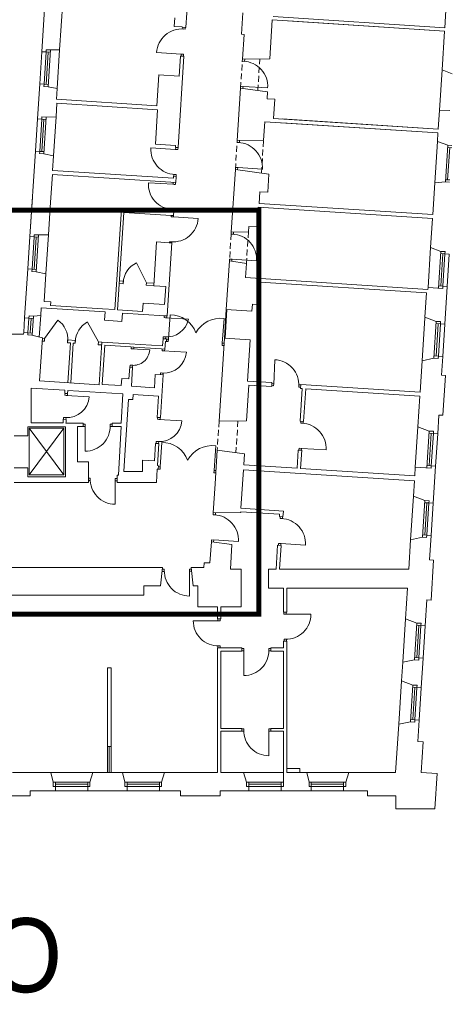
# Model space of a CAD drawing. Header units: centimetres. Extents: x 695802 to 711011, y 25963 to 44188.
# Tile 56 of 157: x 705967 to 706041, y 34431 to 34601. Entities that reach past the tile are written whole.
import ezdxf

# ---------------------------------------------------------------- set-up
doc = ezdxf.new("R2010")
doc.units = ezdxf.units.CM
doc.linetypes.add('DASHED', pattern=[19.05, 12.7, -6.35])
for name, color, linetype, lineweight in [('Drzwi i okna', 51, 'Continuous', 9), ('Opis', 102, 'Continuous', 9), ('Przekrojowa', 253, 'Continuous', 25), ('Ramka', 255, 'Continuous', 9), ('S3_obrys zakresu', 1, 'Continuous', 5), ('Widokowa', 140, 'Continuous', 9)]:
    doc.layers.add(name, color=color, linetype=linetype, lineweight=lineweight)
doc.styles.add('ARIELCE', font='arial.ttf', dxfattribs={"width": 0.9})

# ---------------------------------------------------------------- blocks, each defined once
blk = doc.blocks.new('zw$2918')
at = {"layer": 'Drzwi i okna', "color": 0, "lineweight": 0}
for p, q in [((3455.2, -1398.8), (3455.6, -1392.8)), ((3463.2, -1399.3), (3463.6, -1393.3)), ((3454.2, -1398.8), (3463.2, -1399.3)), ((3449.9, -1485.6), (3364.5, -1480.3)), ((3448.9, -1485.5), (3457.8, -1486.1)), ((3449.4, -1492.6), (3449.9, -1485.6)), ((3457.8, -1486.1), (3457.4, -1493.1)), ((3661.2, -1510.3), (3661.7, -1503.7)), ((3670.2, -1510.9), (3661.2, -1510.3)), ((3669.2, -1510.8), (3669.6, -1504.2)), ((3669.2, -1510.8), (3669.2, -1510.8)), ((3669.6, -1504.2), (3669.6, -1504.2)), ((3655.6, -1597), (3655.2, -1603.5)), ((3664.6, -1597.6), (3655.6, -1597)), ((3663.2, -1604), (3663.6, -1597.5)), ((3663.6, -1597.5), (3748.9, -1603)), ((3642.9, -1791.7), (3643.5, -1785.1)), ((3651.9, -1792.3), (3642.9, -1791.7)), ((3650.9, -1792.2), (3651.4, -1785)), ((3650.9, -1792.2), (3650.9, -1792.2)), ((3651.3, -1785.6), (3651.3, -1785.6)), ((3430.1, -1816), (3344.8, -1810.6)), ((3429.1, -1816), (3438.1, -1816.6)), ((3430.5, -1809), (3430.1, -1816)), ((3438.1, -1816.6), (3438.5, -1809.5)), ((3423.5, -1902.7), (3432.5, -1903.3)), ((3424.5, -1902.8), (3424.1, -1908.8)), ((3432.5, -1903.3), (3432.1, -1909.3)), ((3637.4, -1878.4), (3637, -1884.9)), ((3646.4, -1879), (3637.4, -1878.4)), ((3644.9, -1886), (3645.4, -1879)), ((3645.4, -1879), (3730.7, -1884.4)), ((3421.3, -1936.7), (3336, -1931.2)), ((3420.3, -1936.7), (3429.3, -1937.3)), ((3421.8, -1929.7), (3421.3, -1936.7)), ((3429.3, -1937.3), (3429.7, -1930.2)), ((3414.7, -2023.4), (3423.7, -2024)), ((3415.1, -2048.8), (3415.3, -2044.5)), ((3415.7, -2023.5), (3415.3, -2029.5)), ((3423.3, -2045.1), (3423, -2049.3)), ((3423.7, -2024), (3423.3, -2030)), ((3424, -2049.4), (3415.1, -2048.8)), ((3423, -2049.3), (3508.4, -2054.9)), ((3622.6, -2109.1), (3623, -2102.5)), ((3631.6, -2109.6), (3622.6, -2109.1)), ((3630.6, -2109.6), (3631, -2103)), ((3630.6, -2109.6), (3630.6, -2109.5)), ((3631, -2103), (3631, -2103)), ((3409.4, -2135.5), (3409.1, -2139.3)), ((3418.4, -2136.1), (3409.4, -2135.5)), ((3417.4, -2136), (3417.1, -2139.9)), ((3617, -2195.8), (3616.6, -2202.3)), ((3626, -2196.4), (3617, -2195.8)), ((3624.6, -2202.8), (3625, -2196.3)), ((3625, -2196.3), (3710.3, -2201.8)), ((3390.5, -2398.4), (3390.9, -2391.8)), ((3399.6, -2399), (3390.6, -2398.4)), ((3395, -2398.7), (3474.8, -2403.8)), ((3399.5, -2399), (3399.9, -2392.4)), ((3405.2, -2473.6), (3411.2, -2388.3)), ((3591.8, -2486.9), (3598, -2401.6)), ((3387.1, -2464.9), (3386.7, -2471.4)), ((3396.1, -2465.5), (3387.1, -2464.9)), ((3395.7, -2472), (3396.1, -2465.5)), ((3404.7, -2481.6), (3398.2, -2481.2)), ((3398.7, -2473.2), (3405.2, -2473.6)), ((3405.3, -2472.6), (3404.7, -2481.6)), ((3591.8, -2485.9), (3591.2, -2494.9)), ((3598.2, -2487.4), (3591.8, -2486.9)), ((3276.3, -2506.3), (3276.7, -2499.7)), ((3285.3, -2506.8), (3276.3, -2506.3)), ((3276.3, -2506.3), (3340.7, -2510.4)), ((3285.3, -2506.8), (3285.7, -2500.3)), ((3383.1, -2513.1), (3383.5, -2506.6)), ((3392.1, -2513.7), (3383.2, -2513.2)), ((3387.6, -2513.4), (3467.4, -2518.6)), ((3392.1, -2513.7), (3392.5, -2507.1)), ((3591.2, -2494.9), (3597.7, -2495.4)), ((3769.9, -2629.7), (3773.5, -2544.3)), ((3272.7, -2563.1), (3272.2, -2569.5)), ((3281.6, -2563.6), (3272.7, -2563.1)), ((3281.2, -2570.1), (3281.6, -2563.6)), ((3378.2, -2589.9), (3377.7, -2596.4)), ((3387.1, -2590.5), (3378.2, -2589.9)), ((3386.7, -2597), (3387.1, -2590.5)), ((3770.2, -2625.3), (3769.7, -2634.2)), ((3769.7, -2634.2), (3763.1, -2633.9)), ((3770.1, -2626.3), (3763.5, -2625.9)), ((3857, -2629.9), (3856.5, -2638.9)), ((3856.5, -2638.9), (3863, -2639.3)), ((3863.4, -2631.3), (3856.9, -2630.9)), ((3046.8, -2667.4), (3047.3, -2660.8)), ((3055.9, -2667.9), (3046.9, -2667.4)), ((3051.3, -2667.7), (3131.2, -2672.8)), ((3055.8, -2667.9), (3056.2, -2661.4)), ((3041.9, -2744.1), (3041.5, -2750.6)), ((3050.9, -2744.7), (3041.9, -2744.1)), ((3050.5, -2751.2), (3050.9, -2744.7)), ((3367.7, -2750.6), (3368.1, -2744.1)), ((3376.7, -2751.2), (3367.7, -2750.6)), ((3372.2, -2750.9), (3452, -2756.1)), ((3376.7, -2751.2), (3377.1, -2744.6)), ((3863.3, -2763.9), (3863.8, -2757.2)), ((3871.3, -2764.4), (3871.7, -2757.7)), ((3116.9, -2767.6), (3110.4, -2767.5)), ((3110.4, -2775.5), (3116.9, -2775.6)), ((3116.9, -2775.6), (3116.7, -2861.1)), ((3116.9, -2776.6), (3116.9, -2767.6)), ((3203.8, -2776.7), (3203.8, -2767.7)), ((3203.8, -2767.7), (3210.4, -2767.7)), ((3203.8, -2775.7), (3210.4, -2775.7)), ((3872.3, -2764.5), (3863.3, -2763.9)), ((3362.7, -2827.4), (3362.3, -2833.9)), ((3371.7, -2828), (3362.7, -2827.4)), ((3371.3, -2834.5), (3371.7, -2828)), ((3376.8, -2915.7), (3382.7, -2830.4)), ((3563.4, -2927.7), (3569, -2842.4)), ((3857.8, -2850.7), (3857.4, -2857.1)), ((3866.8, -2851.2), (3857.8, -2850.7)), ((3865.3, -2857.6), (3865.7, -2851.2)), ((3865.7, -2851.2), (3951.1, -2856.6)), ((3376.2, -2923.6), (3369.7, -2923.2)), ((3370.2, -2915.3), (3376.7, -2915.7)), ((3376.8, -2914.7), (3376.2, -2923.6)), ((3563.4, -2926.7), (3562.8, -2935.7)), ((3569.9, -2928.2), (3563.4, -2927.7)), ((3134.3, -2954.4), (3128.8, -2954.3)), ((3134.2, -2962.4), (3128.8, -2962.3)), ((3134.2, -2963.4), (3134.3, -2954.4)), ((3221.2, -2959.2), (3220.4, -3044.7)), ((3221.1, -2964.2), (3221.2, -2955.2)), ((3221.2, -2955.2), (3227.9, -2955.2)), ((3227.4, -2963.2), (3221.2, -2963.2)), ((3562.8, -2935.7), (3569.3, -2936.1)), ((3559.9, -3081.2), (3560.3, -3074.6)), ((3568.8, -3081.8), (3559.9, -3081.2)), ((3567.8, -3081.8), (3568.3, -3075.1)), ((3792, -3093.7), (3792.4, -3087)), ((3800.9, -3094.3), (3792, -3093.7)), ((3800, -3094.2), (3800.4, -3087.5)), ((3554.3, -3168), (3553.9, -3174.5)), ((3563.3, -3168.6), (3554.3, -3168)), ((3561.8, -3175), (3562.3, -3168.5)), ((3562.3, -3168.5), (3647.6, -3174)), ((3786.4, -3180.5), (3786, -3186.9)), ((3795.4, -3181), (3786.4, -3180.5)), ((3794, -3187.4), (3794.4, -3181)), ((3794.4, -3181), (3879.7, -3186.4)), ((3391.1, -3269.2), (3384, -3269.2)), ((3391.1, -3278.2), (3391.1, -3269.2)), ((3478, -3278), (3478, -3269)), ((3478, -3269), (3485, -3269)), ((3391.1, -3277.2), (3383.2, -3277.2)), ((3485.8, -3277), (3478, -3277)), ((3478, -3277), (3478.2, -3362.5)), ((3576.7, -3442), (3576.7, -3448.5)), ((3584.7, -3448.5), (3584.7, -3442)), ((3805.4, -3425.5), (3805.4, -3419)), ((3814.4, -3425.5), (3805.4, -3425.5)), ((3813.4, -3419), (3813.4, -3425.5)), ((3813.4, -3425.5), (3898.9, -3425.4)), ((3576.7, -3448.5), (3491.2, -3448.3)), ((3575.7, -3448.5), (3584.7, -3448.5)), ((3575.5, -3535.4), (3584.5, -3535.4)), ((3576.5, -3535.4), (3576.5, -3542)), ((3584.5, -3535.4), (3584.5, -3542)), ((3666.2, -3544.3), (3659.7, -3544.3)), ((3666.2, -3553.3), (3666.2, -3544.3)), ((3753.1, -3553.5), (3753.1, -3544.5)), ((3753.1, -3544.5), (3759.7, -3544.5)), ((3814.6, -3512.4), (3805.6, -3512.4)), ((3805.6, -3512.4), (3805.6, -3519)), ((3813.6, -3512.4), (3813.6, -3519)), ((3659.7, -3552.3), (3666.2, -3552.3)), ((3666.2, -3552.3), (3666, -3637.8)), ((3753.1, -3552.5), (3759.7, -3552.5)), ((3666.3, -3822.2), (3659.7, -3822.2)), ((3666.3, -3830.2), (3659.7, -3830.2)), ((3666.3, -3831.2), (3666.3, -3822.2)), ((3753.2, -3831), (3753.2, -3822)), ((3753.2, -3822), (3759.7, -3822)), ((3759.7, -3830), (3753.2, -3830)), ((3753.2, -3830), (3753.3, -3915.5))]:
    blk.add_line(p, q, dxfattribs=at)
at = {"layer": 'Drzwi i okna', "color": 0, "lineweight": 0, "ltscale": 1.6}
for p, q in [((3329.2, -2277.6), (3294.8, -2209.1)), ((2976.8, -2470.3), (3022.7, -2406.9)), ((3163, -2482.3), (3125.6, -2413.6))]:
    blk.add_line(p, q, dxfattribs=at)
for centre, radius, start, end in [((3451.1, -1485.5), 86.7, 84.979, 176.5896), ((3662.4, -1597.3), 86.7, 356.2036, 87.8142), ((3644.1, -1878.7), 86.7, 356.2036, 87.8142), ((3431.3, -1816.3), 86.7, 176.193, 267.8036), ((3422.5, -1937), 86.7, 176.193, 267.8036), ((3421.8, -2049.4), 86.7, 264.7676, 356.3783), ((3623.8, -2196), 86.7, 356.2036, 87.8142), ((3326.4, -2279.7), 77.4, 114.1138, 177.9529), ((2975.9, -2472.7), 80.7, 354.5264, 54.6033), ((3163.5, -2484.8), 80.7, 117.9982, 178.0752), ((3399, -2388.1), 77.4, 264.5446, 348.3084), ((3410.9, -2483.8), 95.4, 20.051, 89.8558), ((3584.7, -2496.1), 95.4, 81.999, 151.8038), ((3283.1, -2505.9), 57.8, 264.0905, 355.5263), ((3770.1, -2631), 86.7, 356.1135, 87.7241), ((3117.1, -2774.3), 86.7, 269.771, 1.3816), ((3864.5, -2850.9), 86.7, 356.2036, 87.8142), ((3382.5, -2925.8), 95.4, 20.4286, 90.2334), ((3556.3, -2937), 95.4, 82.3767, 152.1814), ((3221, -2957.9), 86.7, 177.9873, 269.5979), ((3561, -3168.2), 86.7, 356.2036, 87.8142), ((3793.2, -3180.7), 86.7, 356.2036, 87.8142), ((3477.8, -3275.8), 86.7, 178.61, 270.2206), ((3812.2, -3425.7), 86.7, 268.6184, 0.229), ((3577.9, -3448.7), 86.7, 179.771, 271.3816), ((3666.4, -3551.1), 86.7, 269.771, 1.3816), ((3753, -3828.8), 86.7, 178.61, 270.2206)]:
    blk.add_arc(centre, radius, start, end, dxfattribs=at)
at = {"layer": 'Drzwi i okna', "color": 0, "lineweight": 0}
for centre, radius, start, end in [((3458.1, -1407.8), 78.2, 264.816, 268.1145), ((3428.5, -1894.2), 78.2, 84.6681, 87.9667), ((3419.7, -2014.9), 78.2, 84.6681, 87.9667), ((3414.5, -2127.1), 78.2, 84.6046, 87.9032), ((3482.9, -2482.5), 78.2, 174.3635, 177.6621), ((3513.6, -2484.6), 78.2, 354.1927, 357.4913), ((3389.8, -2512.7), 77.8, 266.3349, 355.7089), ((3283.2, -2485.4), 78.2, 264.6739, 267.9724), ((3388.7, -2512.3), 78.2, 264.6779, 267.9764), ((3778.7, -2630.1), 78.2, 355.2588, 358.5574), ((3053.6, -2667), 77.8, 266.3349, 355.7089), ((3052.5, -2666.5), 78.2, 264.6779, 267.9764), ((3374.4, -2750.2), 77.8, 266.3349, 355.7089), ((3195, -2772.3), 78.2, 178.2461, 181.5447), ((3373.3, -2749.8), 78.2, 264.6779, 267.9764), ((3454.5, -2924), 78.2, 174.7412, 178.0397), ((3485.2, -2926), 78.2, 354.5703, 357.8689), ((3143.1, -2959), 78.2, 357.8242, 1.1228), ((3399.9, -3273.7), 78.2, 358.4469, 1.7455), ((3810.1, -3503.7), 78.2, 88.4553, 91.7539), ((3580, -3526.6), 78.2, 88.2461, 91.5447), ((3744.3, -3549.1), 78.2, 178.2461, 181.5447), ((3675.1, -3826.7), 78.2, 358.4469, 1.7455)]:
    blk.add_arc(centre, radius, start, end, dxfattribs=at)
at = {"layer": 'Przekrojowa', "color": 0, "lineweight": 0, "ltscale": 1.6}
for p, q in [((3477.8, -1200.8), (3465.4, -1393.4)), ((2983, -1227.9), (2966.9, -1477.4)), ((3028.5, -1470.8), (3039.3, -1304.8)), ((4367.4, -1313.8), (4362.2, -1394.4)), ((3427.4, -1359.9), (3425.5, -1389.8)), ((3658.2, -1417.3), (3663, -1342.5)), ((3767.4, -1356), (4362.2, -1394.4)), ((3453.4, -1391.6), (3425.5, -1389.8)), ((3453.4, -1392.6), (3453.4, -1391.6)), ((3453.4, -1392.6), (3465.4, -1393.4)), ((3764.6, -1367.5), (3755.9, -1502.6)), ((3764.6, -1367.5), (4361.4, -1406)), ((3820.5, -1371.1), (4361.4, -1406)), ((3667.2, -1417.9), (3658.2, -1417.3)), ((3661.7, -1503.7), (3667.2, -1417.9)), ((4352.7, -1540.8), (4361.4, -1406)), ((3028.5, -1470.8), (2997.1, -1471.5)), ((3458.9, -1493.2), (3438.5, -1809.5)), ((3446.9, -1492.4), (3442.4, -1562.3)), ((3446.9, -1492.4), (3458.9, -1493.2)), ((3661.7, -1503.7), (3755.9, -1502.6)), ((3372.6, -1557.8), (3365.7, -1664.6)), ((3442.4, -1562.3), (3372.6, -1557.8)), ((4352.7, -1540.8), (4388.2, -1553.8)), ((2959.7, -1589.1), (2951.9, -1709.9)), ((3019.8, -1605.3), (2988.9, -1598.8)), ((3019.8, -1605.3), (3017.4, -1642.1)), ((3643.5, -1785.1), (3655.2, -1603.5)), ((3655.2, -1603.5), (3748.6, -1616.7)), ((3748.6, -1616.7), (3747, -1640.5)), ((3016.5, -1703.3), (3019.5, -1656.2)), ((3365.7, -1664.6), (3017.4, -1642.1)), ((3367.8, -1678.7), (3019.5, -1656.2)), ((3774, -1642.2), (3747, -1640.5)), ((3774, -1642.2), (3769.7, -1708.5)), ((3016.5, -1703.3), (2982.1, -1704)), ((3360.1, -1798.2), (3367.8, -1678.7)), ((4343.7, -1680.4), (4339.5, -1745.3)), ((4343.7, -1680.3), (4380, -1681)), ((3738.9, -1720.1), (3734.8, -1784)), ((3738.9, -1720.1), (4338.6, -1758.9)), ((3769.7, -1708.5), (4339.5, -1745.3)), ((3769.7, -1708.5), (4339.5, -1745.3)), ((3797.8, -1723.9), (4338.6, -1758.9)), ((3798.6, -1710.4), (4339.5, -1745.3)), ((3798.6, -1710.4), (4339.5, -1745.3)), ((4338.6, -1758.9), (4336.8, -1788.2)), ((3429.9, -1802.7), (3360.1, -1798.2)), ((3429.5, -1809), (3429.9, -1802.7)), ((3643.4, -1785.1), (3734.8, -1784)), ((4336.8, -1788.2), (4372.3, -1801.2)), ((2944.7, -1821.6), (2925.6, -2118)), ((3007.7, -1838.5), (2973.9, -1831.3)), ((3007.7, -1838.5), (3004.5, -1888.8)), ((3429.5, -1809), (3438.5, -1809.5)), ((3003.6, -1902.7), (2997.4, -1998.2)), ((3003.6, -1902.7), (3430.7, -1930.3)), ((3004.5, -1888.8), (3422.6, -1915.7)), ((3422.6, -1915.7), (3423.1, -1908.8)), ((3423.1, -1908.8), (3432.1, -1909.3)), ((3432.1, -1909.3), (3430.7, -1930.3)), ((3623, -2102.5), (3637, -1884.9)), ((3637, -1884.9), (3753.3, -1901.4)), ((3753.3, -1901.4), (3749.2, -1964.3)), ((4320.4, -2041.7), (4327.5, -1931.1)), ((4327.5, -1931.1), (4364.1, -1928.5)), ((4378.8, -1929.5), (4364.1, -1928.5)), ((3722.3, -1962.5), (3719.6, -2002.9)), ((3749.2, -1964.3), (3722.3, -1962.5)), ((2934.4, -1981.3), (2925.6, -2118)), ((2997.4, -1998.2), (2990.1, -2111.4)), ((3719.6, -2002.9), (4320.4, -2041.7)), ((3242.4, -2022.4), (3219.9, -2370.6)), ((3250.6, -2033.9), (3228.7, -2371.2)), ((3415, -2033.5), (3242.4, -2022.4)), ((3414.3, -2044.5), (3250.6, -2033.9)), ((3414.3, -2044.5), (3423.3, -2045.1)), ((3415.2, -2029.5), (3415, -2033.5)), ((3415.2, -2029.5), (3424.3, -2030.1)), ((3424.3, -2030.1), (3423.3, -2045.1)), ((3715.8, -2016.3), (3711.4, -2084.1)), ((3715.8, -2016.3), (4319.5, -2055.2)), ((4313, -2155.9), (4319.5, -2055.2)), ((2990.1, -2111.4), (2955.8, -2112.2)), ((3623, -2102.5), (3682.2, -2101.8)), ((3683.4, -2082.3), (3682.2, -2101.8)), ((3683.4, -2082.3), (3711.4, -2084.1)), ((3364.3, -2136.4), (3354.5, -2288.2)), ((3408.1, -2139.3), (3364.3, -2136.4)), ((3417.1, -2139.9), (3400.8, -2392.4)), ((3408.1, -2139.3), (3417.2, -2139.9)), ((4313, -2155.9), (4348.5, -2168.9)), ((3605.8, -2369.9), (3616.6, -2202.3)), ((3616.6, -2202.3), (3675.2, -2210.6)), ((3675.2, -2210.6), (3672, -2260)), ((2918.4, -2229.8), (2907.4, -2399.4)), ((2981.4, -2246.6), (2947.6, -2239.5)), ((2981.4, -2246.6), (2975.2, -2342.8)), ((3672, -2260), (4303.7, -2300.7)), ((3718.1, -2353.1), (3723.1, -2275.3)), ((3723.1, -2275.3), (4298.9, -2312.4)), ((3354.5, -2288.2), (3396.2, -2290.9)), ((3392.2, -2352.8), (3396.2, -2290.9)), ((4298.9, -2312.4), (4293.5, -2397)), ((4304.1, -2293.9), (4303.7, -2300.7)), ((4362.1, -2421.1), (4370.5, -2290.4)), ((2998.2, -2344.3), (2975.2, -2342.8)), ((2998.2, -2344.3), (2997.4, -2356.3)), ((3317.6, -2348), (3315.7, -2376.8)), ((3317.6, -2348), (3392.2, -2352.8)), ((3694.6, -2375.6), (3696.1, -2351.7)), ((3696.1, -2351.7), (3718.1, -2353.1)), ((2964.8, -2364.3), (2963.1, -2390.5)), ((3186.3, -2378.6), (2964.8, -2364.3)), ((3177.2, -2367.9), (2997.4, -2356.3)), ((3177.2, -2367.9), (3219.9, -2370.6)), ((3186.3, -2378.6), (3184.4, -2407.5)), ((3315.7, -2376.8), (3228.7, -2371.2)), ((3246.1, -2382.5), (3244.3, -2411.4)), ((3391.8, -2391.9), (3246.1, -2382.5)), ((3605.8, -2369.9), (3694.6, -2375.6)), ((2963.1, -2390.5), (2937.6, -2393.6)), ((3244.3, -2411.4), (3184.4, -2407.5)), ((3400.8, -2392.4), (3391.8, -2391.9)), ((4293.5, -2397), (4332.9, -2411.4)), ((2904.2, -2449.8), (2903.8, -2455.3)), ((2903.8, -2455.3), (2838.2, -2455.3)), ((2968.8, -2468.8), (2932.2, -2459.4)), ((2968.8, -2468.8), (2959.2, -2617.5)), ((3174.5, -2483.1), (3165, -2630.7)), ((3270.3, -2489.2), (3174.5, -2483.1)), ((3386.7, -2471.4), (3385.1, -2496.6)), ((3386.7, -2471.4), (3398.8, -2472.2)), ((3393.4, -2507.2), (3395.1, -2481)), ((3395.1, -2481), (3398.2, -2481.2)), ((3398.2, -2481.2), (3398.8, -2472.2)), ((3580.8, -2757.1), (3599.3, -2469.7)), ((3599.3, -2469.7), (3688.2, -2475.4)), ((3688.2, -2475.4), (3678.9, -2618.1)), ((3184.9, -2493.7), (3176.2, -2629.5)), ((3275.7, -2499.6), (3184.9, -2493.7)), ((3270.3, -2489.2), (3385.1, -2496.6)), ((3285.7, -2500.3), (3275.7, -2499.6)), ((3381.5, -2506.4), (3285.7, -2500.3)), ((3381.5, -2506.4), (3393.4, -2507.2)), ((4283.7, -2548.6), (4276.7, -2656.7)), ((4283.7, -2548.6), (4324.7, -2538.7)), ((4339.5, -2539.7), (4324.7, -2538.7)), ((4354.9, -2532.9), (4350.7, -2597.7)), ((3271.2, -2569.5), (3268.6, -2610.4)), ((3281.2, -2570.1), (3271.2, -2569.5)), ((3281.2, -2570.1), (3277, -2636)), ((3165, -2630.7), (2959.2, -2617.5)), ((3243.6, -2608.8), (3242, -2633.7)), ((3268.6, -2610.4), (3243.6, -2608.8)), ((3359.8, -2595.2), (3356.8, -2641.1)), ((3359.8, -2595.2), (3387.6, -2597)), ((3387.6, -2597), (3378.1, -2744.7)), ((3678.9, -2618.1), (3763.8, -2623.6)), ((3762.9, -2637.2), (3763.8, -2623.6)), ((4350.7, -2597.7), (4364.7, -2598.6)), ((4364.7, -2598.6), (4355.8, -2736.8)), ((3046.9, -2649.8), (2930.1, -2642.2)), ((2930.1, -2642.2), (2930.1, -2763.2)), ((3046.3, -2660.7), (3046.9, -2649.8)), ((3056.2, -2661.4), (3056.8, -2650.4)), ((3247.5, -2662.7), (3056.8, -2650.4)), ((3242, -2633.7), (3176.2, -2629.5)), ((3356.8, -2641.1), (3277, -2636)), ((3676.1, -2756), (3684.1, -2632.1)), ((3684.1, -2632.1), (3762.9, -2637.2)), ((3868.7, -2644), (3861.4, -2757.1)), ((3862.8, -2643.6), (3863.6, -2630.1)), ((3862.8, -2643.6), (3868.7, -2644)), ((3863.6, -2630.1), (4276.7, -2656.7)), ((3880.7, -2644.8), (3873.4, -2757.9)), ((3880.7, -2644.8), (4275.8, -2670.3)), ((3056.2, -2661.4), (3046.3, -2660.7)), ((3241.8, -2763.5), (3247.5, -2662.7)), ((3267, -2681.4), (3255.7, -2856.1)), ((3281.9, -2682.4), (3267, -2681.4)), ((3283.1, -2664.4), (3281.9, -2682.4)), ((3370.9, -2670.1), (3283.1, -2664.4)), ((3370.9, -2670.1), (3366.3, -2743.9)), ((4269, -2776.7), (4275.8, -2670.3)), ((3040.5, -2763.2), (3040.8, -2758.7)), ((3040.8, -2758.7), (3041.2, -2750.4)), ((3051.2, -2751), (3041.2, -2750.4)), ((3050.5, -2763.5), (3050.7, -2759.3)), ((3050.7, -2759.3), (3051.2, -2751)), ((3366.3, -2743.9), (3378.1, -2744.7)), ((3580.8, -2757.1), (3676.1, -2756)), ((3861.4, -2757.1), (3873.4, -2757.9)), ((4337.6, -2800.8), (4341.8, -2735.9)), ((4341.8, -2735.9), (4355.8, -2736.8)), ((3048.6, -2777), (2918.9, -2777)), ((2918.9, -2777), (2918.9, -2808.1)), ((2930.1, -2763.2), (3040.5, -2763.2)), ((3048.6, -2949.8), (3048.6, -2777)), ((3090.8, -2763.5), (3050.5, -2763.5)), ((3110.4, -2763.5), (3090.8, -2763.5)), ((3090.8, -2897.5), (3090.8, -2775.5)), ((3110.4, -2775.5), (3090.8, -2775.5)), ((3110.4, -2775.5), (3110.4, -2763.5)), ((3241.8, -2763.5), (3210.4, -2763.5)), ((3210.4, -2775.5), (3210.4, -2763.5)), ((3241.8, -2775.5), (3210.4, -2775.5)), ((3232.4, -2943.5), (3241.8, -2775.5)), ((4269, -2776.7), (4308.4, -2791.1)), ((2918.9, -2808.1), (2870.9, -2808.1)), ((3250.8, -2931.7), (3255.7, -2856.1)), ((3360.5, -2833.8), (3356.7, -2894.6)), ((3360.5, -2833.8), (3356.7, -2894.6)), ((3360.5, -2833.8), (3372.3, -2834.5)), ((3372.3, -2834.5), (3367.4, -2911.1)), ((3574.4, -2856.9), (3566.8, -2974.4)), ((3574.4, -2856.9), (3668.7, -2870.3)), ((3854.9, -2857), (3850.9, -2919.8)), ((3854.9, -2857), (3866.9, -2857.7)), ((3866.9, -2857.7), (3862.9, -2920.6)), ((3128.8, -2897.5), (3090.8, -2897.5)), ((3128.8, -2947.5), (3128.8, -2897.5)), ((3315.6, -2931.7), (3315.6, -2892)), ((3356.7, -2894.6), (3315.6, -2892)), ((3668.7, -2870.3), (3666.3, -2907.9)), ((2918.9, -2919.1), (2870.9, -2919.1)), ((2918.9, -2919.1), (2918.9, -2949.8)), ((3315.6, -2931.7), (3250.8, -2931.7)), ((3366.6, -2923), (3363.6, -2969.1)), ((3366.6, -2923), (3369.7, -2923.2)), ((3366.6, -2923), (3369.7, -2923.2)), ((3367.4, -2911.1), (3370.5, -2911.3)), ((3369.7, -2923.2), (3370.5, -2911.3)), ((3656.5, -3058.7), (3665.1, -2925.5)), ((3665.1, -2925.5), (4256.9, -2963.7)), ((3666.3, -2907.9), (3850.9, -2919.8)), ((3862.9, -2920.6), (4258, -2946.1)), ((4258, -2946.1), (4260, -2915.8)), ((4322.1, -3041.3), (4330.4, -2912.5)), ((2918.9, -2949.8), (3048.6, -2949.8)), ((3128.8, -2943.5), (3128.8, -2969.1)), ((3227.4, -2943.5), (3227.4, -2969.1)), ((3227.4, -2943.5), (3232.4, -2943.5)), ((4253.5, -3017.2), (4256.9, -2963.7)), ((2870.9, -2969.1), (3128.8, -2969.1)), ((3227.4, -2969.1), (3363.6, -2969.1)), ((3566.8, -2974.4), (3560.3, -3074.7)), ((4253.5, -3017.2), (4292.9, -3031.6)), ((3656.5, -3058.7), (3803.2, -3068.2)), ((3801.9, -3087.8), (3803.2, -3068.2)), ((3560.3, -3074.7), (3655.6, -3073.5)), ((3655.6, -3073.5), (3655.8, -3070.7)), ((3655.8, -3070.7), (3790.4, -3079.4)), ((3790, -3087), (3790.4, -3079.4)), ((3790, -3087), (3801.9, -3087.8)), ((4243.8, -3167.5), (4237.3, -3269.1)), ((4243.8, -3167.5), (4284.7, -3158.9)), ((4314.9, -3153), (4309.4, -3237.8)), ((3553.9, -3174.5), (3549.1, -3248.1)), ((3553.9, -3174.5), (3625.4, -3184.6)), ((3619.9, -3269.2), (3625.4, -3184.6)), ((3778.2, -3269.1), (3783.5, -3186.8)), ((3783.5, -3186.8), (3795.5, -3187.5)), ((3790.2, -3269.1), (3795.5, -3187.5)), ((4309.4, -3237.8), (4323.4, -3238.8)), ((4323.4, -3238.8), (4314.5, -3376.9)), ((2672.9, -3264.1), (3384.5, -3264.1)), ((3384.5, -3264.1), (3378.2, -3327.7)), ((3484.5, -3264.1), (3527.8, -3264.1)), ((3484.5, -3264.1), (3490.9, -3327.7)), ((3528.9, -3248.1), (3527.8, -3264.1)), ((3528.9, -3248.1), (3549.1, -3248.1)), ((3657.7, -3269), (3619.9, -3269.2)), ((3657.7, -3335), (3657.7, -3269)), ((3751.7, -3335), (3751.7, -3269)), ((3751.7, -3269.1), (3778.2, -3269.1)), ((3790.2, -3269.1), (3911.7, -3269.1)), ((3911.7, -3269.1), (4237.3, -3269.1)), ((3378.2, -3327.7), (3319.7, -3327.7)), ((3319.7, -3327.7), (3319.7, -3359.7)), ((3490.9, -3327.7), (3507.7, -3327.7)), ((3507.7, -3400), (3507.7, -3327.7)), ((3657.7, -3335), (3657.7, -3400)), ((3803.7, -3335), (3751.7, -3335)), ((3803.7, -3419), (3803.7, -3335)), ((3815.8, -3419), (3815.8, -3335)), ((4233, -3335), (3815.8, -3335)), ((4226.1, -3441.7), (4233, -3335)), ((3319.7, -3359.7), (2855.7, -3359.7)), ((3574.7, -3400), (3507.7, -3400)), ((3574.7, -3442), (3574.7, -3400)), ((3657.7, -3400), (3586.7, -3400)), ((3586.7, -3400), (3586.7, -3442)), ((4294.7, -3465.8), (4300.5, -3376)), ((4300.5, -3376), (4314.5, -3376.9)), ((3586.7, -3442), (3574.7, -3442)), ((3803.7, -3419), (3815.8, -3419)), ((4226.1, -3441.7), (4265.5, -3456.2)), ((3586.7, -3542), (3574.7, -3542)), ((3574.7, -3542), (3574.7, -3973.7)), ((3586.7, -3542), (3659.7, -3542)), ((3659.7, -3542), (3659.7, -3554)), ((3759.7, -3542), (3803.7, -3542)), ((3759.7, -3542), (3759.7, -3554)), ((3803.7, -3542), (3803.7, -3519)), ((3803.7, -3519), (3815.8, -3519)), ((3815.8, -3973.7), (3815.8, -3519)), ((3586.7, -3554), (3659.7, -3554)), ((3586.7, -3554), (3586.7, -3821)), ((3759.7, -3554), (3803.7, -3554)), ((3803.7, -3821), (3803.7, -3554)), ((4280.8, -3680.4), (4287.5, -3577.6)), ((3206.7, -3610.7), (3194.7, -3610.7)), ((3194.7, -3610.7), (3194.7, -3883.7)), ((3206.7, -3883.7), (3206.7, -3610.7)), ((4212.3, -3656.3), (4216.4, -3592.1)), ((4216.4, -3592.1), (4257.3, -3583.4)), ((4212.3, -3656.3), (4251.7, -3670.7)), ((4202.6, -3806.6), (4191.8, -3973.7)), ((4191.8, -3973.7), (4202.6, -3806.6)), ((4202.6, -3806.6), (4243.4, -3798)), ((4273.6, -3792.1), (4268.9, -3866)), ((3586.7, -3821), (3659.7, -3821)), ((3586.7, -3830), (3586.7, -3973.7)), ((3586.7, -3830), (3659.7, -3830)), ((3659.7, -3821), (3659.7, -3830)), ((3759.7, -3821), (3803.7, -3821)), ((3759.7, -3821), (3759.7, -3830)), ((3759.7, -3830), (3803.7, -3830)), ((3803.7, -3973.7), (3803.7, -3830)), ((3206.7, -3883.7), (3194.7, -3883.7)), ((4286.8, -3867.2), (4268.9, -3866)), ((4286.8, -3867.2), (4280, -3973.3)), ((2998.5, -3973.7), (2865.7, -3973.7)), ((2998.5, -3973.7), (3006.1, -4007.1)), ((3143.5, -3973.7), (3133.7, -4007.1)), ((3192.7, -3973.7), (3143.5, -3973.7)), ((3192.7, -3973.7), (3206.7, -3973.7)), ((3246.5, -3973.7), (3206.7, -3973.7)), ((3246.5, -3973.7), (3254.1, -4007.1)), ((3391.5, -3973.7), (3381.7, -4007.1)), ((3574.7, -3973.7), (3391.5, -3973.7)), ((3665.3, -3973.7), (3586.7, -3973.7)), ((3665.3, -3973.7), (3676.1, -4007.1)), ((3859.8, -3959.7), (3815.8, -3959.7)), ((3884.5, -3973.7), (3815.8, -3973.7)), ((3859.8, -3959.7), (3859.8, -3973.7)), ((3884.5, -3973.7), (3892.1, -4007.1)), ((4029.5, -3973.7), (4019.7, -4007.1)), ((4191.8, -3973.7), (4029.5, -3973.7)), ((4280, -3973.3), (4335.3, -3976.8)), ((4327.4, -4099.8), (4335.3, -3976.8)), ((2788.9, -4054.8), (2926.9, -4054.8)), ((2926.9, -4054.8), (2926.9, -4036.8)), ((2926.9, -4036.8), (3013.9, -4036.8)), ((3125.9, -4036.8), (3261.9, -4036.8)), ((3446.9, -4036.8), (3373.9, -4036.8)), ((3446.9, -4036.8), (3446.9, -4054.8)), ((3446.9, -4054.8), (3584.9, -4054.8)), ((3683.9, -4036.8), (3584.9, -4036.8)), ((3584.9, -4054.8), (3584.9, -4036.8)), ((3795.9, -4036.8), (3899.9, -4036.8)), ((4011.9, -4036.8), (4094.9, -4036.8)), ((4094.9, -4036.8), (4094.9, -4054.8)), ((4094.9, -4054.8), (4192.9, -4054.8)), ((4192.9, -4054.8), (4192.9, -4099.8)), ((4192.9, -4099.8), (4316.9, -4099.8)), ((4192.9, -4099.8), (4327.4, -4099.8))]:
    blk.add_line(p, q, dxfattribs=at)
at = {"layer": 'Przekrojowa', "color": 0, "lineweight": 0}
for p, q in [((2981.8, -1478.3), (2966.9, -1477.4)), ((2966.9, -1477.4), (2981.8, -1478.3)), ((2982.3, -1470.6), (2981.8, -1478.3)), ((2997.1, -1471.5), (2982.3, -1470.6)), ((2974.6, -1590.1), (2959.7, -1589.1)), ((2959.7, -1589.1), (2974.6, -1590.1)), ((2974.1, -1597.8), (2974.6, -1590.1)), ((2988.9, -1598.8), (2974.1, -1597.8)), ((2967.3, -1703.1), (2966.8, -1710.8)), ((2982.1, -1704), (2967.3, -1703.1)), ((2966.8, -1710.8), (2951.9, -1709.9)), ((2951.9, -1709.9), (2966.8, -1710.8)), ((4372.3, -1801.2), (4387, -1802.2)), ((2959.6, -1822.6), (2944.7, -1821.6)), ((2944.7, -1821.6), (2959.6, -1822.6)), ((2959.1, -1830.4), (2959.6, -1822.6)), ((2973.9, -1831.3), (2959.1, -1830.4)), ((2941, -2111.2), (2940.5, -2119)), ((2955.8, -2112.2), (2941, -2111.2)), ((2940.5, -2119), (2925.6, -2118)), ((2925.6, -2118), (2940.5, -2119)), ((4348.5, -2168.9), (4363.3, -2169.9)), ((4363.3, -2169.9), (4362.8, -2177.6)), ((4362.8, -2177.6), (4377.7, -2178.6)), ((4377.7, -2178.6), (4362.8, -2177.6)), ((2933.3, -2230.8), (2918.4, -2229.8)), ((2918.4, -2229.8), (2933.3, -2230.8)), ((2932.8, -2238.5), (2933.3, -2230.8)), ((2947.6, -2239.5), (2932.8, -2238.5)), ((4304.1, -2293.9), (4355.1, -2297.2)), ((4355.1, -2297.2), (4355.6, -2289.4)), ((4355.6, -2289.4), (4370.5, -2290.4)), ((4370.5, -2290.4), (4355.6, -2289.4)), ((2922.4, -2400.4), (2907.4, -2399.4)), ((2907.4, -2399.4), (2922.4, -2400.4)), ((2922.9, -2392.7), (2922.4, -2400.4)), ((2937.6, -2393.6), (2922.9, -2392.7)), ((2937.6, -2393.6), (2922.9, -2392.7)), ((4332.9, -2411.4), (4347.7, -2412.4)), ((4347.7, -2412.4), (4347.2, -2420.1)), ((4347.2, -2420.1), (4362.1, -2421.1)), ((4362.1, -2421.1), (4347.2, -2420.1)), ((2919.1, -2450.8), (2904.2, -2449.8)), ((2904.2, -2449.8), (2919.1, -2450.8)), ((2918.6, -2458.5), (2919.1, -2450.8)), ((2933.4, -2459.5), (2918.6, -2458.5)), ((4339.5, -2539.7), (4340, -2531.9)), ((4340, -2531.9), (4354.9, -2532.9)), ((4354.9, -2532.9), (4340, -2531.9)), ((4308.4, -2791.1), (4323.2, -2792)), ((4323.2, -2792), (4322.7, -2799.8)), ((4322.7, -2799.8), (4337.6, -2800.8)), ((4337.6, -2800.8), (4322.7, -2799.8)), ((4260, -2915.8), (4315, -2919.3)), ((4315, -2919.3), (4315.5, -2911.6)), ((4315.5, -2911.6), (4330.4, -2912.5)), ((4330.4, -2912.5), (4315.5, -2911.6)), ((4292.9, -3031.6), (4307.7, -3032.5)), ((4307.7, -3032.5), (4307.2, -3040.3)), ((4307.2, -3040.3), (4322.1, -3041.3)), ((4322.1, -3041.3), (4307.2, -3040.3)), ((4284.7, -3158.9), (4299.4, -3159.8)), ((4299.4, -3159.8), (4299.9, -3152.1)), ((4299.9, -3152.1), (4314.9, -3153)), ((4314.9, -3153), (4299.9, -3152.1)), ((4265.5, -3456.2), (4280.3, -3457.1)), ((4280.3, -3457.1), (4279.8, -3464.9)), ((4279.8, -3464.9), (4294.7, -3465.8)), ((4294.7, -3465.8), (4279.8, -3464.9)), ((4272.1, -3584.4), (4272.6, -3576.6)), ((4272.6, -3576.6), (4287.5, -3577.6)), ((4287.5, -3577.6), (4272.6, -3576.6)), ((4257.3, -3583.4), (4272.1, -3584.4)), ((4251.7, -3670.7), (4266.4, -3671.7)), ((4266.4, -3671.7), (4265.9, -3679.4)), ((4265.9, -3679.4), (4280.8, -3680.4)), ((4280.8, -3680.4), (4265.9, -3679.4)), ((4243.4, -3798), (4258.2, -3798.9)), ((4258.2, -3798.9), (4258.7, -3791.2)), ((4258.7, -3791.2), (4273.6, -3792.1)), ((4273.6, -3792.1), (4258.7, -3791.2)), ((3803.7, -3973.7), (3803.7, -4021.9)), ((3006.1, -4007.1), (3006.1, -4021.9)), ((3006.1, -4021.9), (3013.9, -4021.9)), ((3013.9, -4021.9), (3013.9, -4036.8)), ((3013.9, -4036.8), (3013.9, -4021.9)), ((3133.7, -4021.9), (3125.9, -4021.9)), ((3125.9, -4021.9), (3125.9, -4036.8)), ((3125.9, -4036.8), (3125.9, -4021.9)), ((3133.7, -4007.1), (3133.7, -4021.9)), ((3254.1, -4007.1), (3254.1, -4021.9)), ((3254.1, -4021.9), (3261.9, -4021.9)), ((3261.9, -4021.9), (3261.9, -4036.8)), ((3261.9, -4036.8), (3261.9, -4021.9)), ((3381.7, -4021.9), (3373.9, -4021.9)), ((3373.9, -4021.9), (3373.9, -4036.8)), ((3373.9, -4036.8), (3373.9, -4021.9)), ((3381.7, -4007.1), (3381.7, -4021.9)), ((3676.1, -4007.1), (3676.1, -4021.9)), ((3676.1, -4021.9), (3683.9, -4021.9)), ((3683.9, -4021.9), (3683.9, -4036.8)), ((3683.9, -4036.8), (3683.9, -4021.9)), ((3803.7, -4021.9), (3795.9, -4021.9)), ((3795.9, -4021.9), (3795.9, -4036.8)), ((3795.9, -4036.8), (3795.9, -4021.9)), ((3892.1, -4007.1), (3892.1, -4021.9)), ((3892.1, -4021.9), (3899.9, -4021.9)), ((3899.9, -4021.9), (3899.9, -4036.8)), ((3899.9, -4036.8), (3899.9, -4021.9)), ((4019.7, -4021.9), (4011.9, -4021.9)), ((4011.9, -4021.9), (4011.9, -4036.8)), ((4011.9, -4036.8), (4011.9, -4021.9)), ((4019.7, -4007.1), (4019.7, -4021.9))]:
    blk.add_line(p, q, dxfattribs=at)
at = {"layer": 'Widokowa', "color": 0, "lineweight": 0, "ltscale": 1.6}
for p, q in [((2966.9, -1477.4), (2959.7, -1589.1)), ((3028.5, -1470.8), (3019.8, -1605.3)), ((4343.7, -1680.4), (4352.7, -1540.8)), ((3016.5, -1703.3), (3007.7, -1838.5)), ((2951.9, -1709.9), (2944.7, -1821.6)), ((4327.5, -1931.1), (4336.8, -1788.2)), ((2990.1, -2111.4), (2981.4, -2246.6)), ((2925.6, -2118), (2918.4, -2229.8)), ((4304.1, -2293.9), (4313, -2155.9)), ((4370.5, -2290.4), (4377.7, -2178.6)), ((3248.8, -2281.4), (3234.6, -2280.5)), ((3249.3, -2272.4), (3235.2, -2271.5)), ((3249.3, -2272.4), (3248.8, -2281.4)), ((3329.2, -2277.6), (3328.6, -2286.6)), ((3355.1, -2279.3), (3329.2, -2277.6)), ((3354.5, -2288.2), (3328.6, -2286.6)), ((3605.8, -2369.9), (3599.3, -2469.7)), ((3607.8, -2370), (3601.3, -2469.8)), ((2907.4, -2399.4), (2904.2, -2449.8)), ((2963.2, -2389.4), (2958.2, -2466.1)), ((4283.7, -2548.6), (4293.3, -2399.3)), ((4354.9, -2532.9), (4362.1, -2421.1)), ((2976.2, -2480.3), (2968.1, -2479.8)), ((2976.8, -2470.3), (2968.7, -2469.8)), ((2976.2, -2480.3), (2976.8, -2470.3)), ((3056, -2485.4), (3056.6, -2475.4)), ((3066, -2486.1), (3056, -2485.4)), ((3083.1, -2477.2), (3056.6, -2475.4)), ((3066, -2486.1), (3057.1, -2623.8)), ((3076, -2486.7), (3067, -2624.4)), ((3082.5, -2487.1), (3076, -2486.7)), ((3082.5, -2487.1), (3083.1, -2477.2)), ((3162.3, -2492.3), (3163, -2482.3)), ((3174.5, -2483.1), (3163, -2482.3)), ((3173.9, -2493), (3162.3, -2492.3)), ((2923, -2781.8), (3042.7, -2943)), ((2923, -2943), (3042.7, -2781.8)), ((2923, -2781.8), (3042.7, -2781.8)), ((2923, -2943), (2923, -2781.8)), ((3042.7, -2781.8), (3042.7, -2943)), ((4260, -2915.8), (4269, -2776.7)), ((4330.4, -2912.5), (4337.6, -2800.8)), ((3042.7, -2943), (2923, -2943)), ((4243.8, -3167.5), (4253.5, -3017.2)), ((4314.9, -3153), (4322.1, -3041.3)), ((4216.4, -3592.1), (4226.1, -3441.7)), ((4287.5, -3577.6), (4294.7, -3465.8)), ((4202.6, -3806.6), (4212.3, -3656.3)), ((4273.6, -3792.1), (4280.8, -3680.4)), ((3194.7, -3883.7), (3194.7, -3973.7)), ((3200.7, -3883.7), (3200.7, -3973.7)), ((3206.7, -3973.7), (3206.7, -3883.7)), ((2998.5, -3973.7), (3143.5, -3973.7)), ((3246.5, -3973.7), (3391.5, -3973.7)), ((3665.3, -3973.7), (3803.7, -3973.7)), ((3884.5, -3973.7), (4029.5, -3973.7)), ((3013.9, -4036.8), (3125.9, -4036.8)), ((3261.9, -4036.8), (3373.9, -4036.8)), ((3683.9, -4036.8), (3795.9, -4036.8)), ((3899.9, -4036.8), (4011.9, -4036.8))]:
    blk.add_line(p, q, dxfattribs=at)
at = {"layer": 'Widokowa', "color": 0, "lineweight": 0}
for p, q in [((2974.6, -1590.3), (2981.8, -1478.3)), ((2981.8, -1478.3), (2996.6, -1479.3)), ((2982, -1590.6), (2989.2, -1478.8)), ((2988.9, -1598.8), (2997.1, -1471.5)), ((2974.6, -1590.1), (2989.4, -1591)), ((2973.9, -1831.3), (2982.1, -1704)), ((2959.6, -1822.8), (2966.8, -1710.8)), ((2966.8, -1710.8), (2981.6, -1711.8)), ((2967, -1823.1), (2974.2, -1711.3)), ((4372.3, -1801.2), (4364.1, -1928.5)), ((2959.6, -1822.6), (2974.4, -1823.6)), ((4386.5, -1810), (4371.8, -1809)), ((4379.1, -1809.5), (4371.9, -1921.2)), ((4379.3, -1921.7), (4364.6, -1920.8)), ((2947.6, -2239.5), (2955.8, -2112.2)), ((2933.3, -2231), (2940.5, -2119)), ((2940.5, -2119), (2955.3, -2119.9)), ((2940.7, -2231.2), (2947.9, -2119.5)), ((4348.5, -2168.9), (4340.3, -2296.2)), ((4362.8, -2177.6), (4348, -2176.7)), ((4355.4, -2177.2), (4348.2, -2288.9)), ((4362.8, -2177.4), (4355.6, -2289.4)), ((2933.3, -2230.8), (2948.1, -2231.7)), ((4355.6, -2289.4), (4340.8, -2288.5)), ((2919.1, -2451), (2922.4, -2400.4)), ((2922.4, -2400.4), (2937.1, -2401.4)), ((2926.5, -2451.2), (2929.7, -2400.9)), ((2933.4, -2459.5), (2937.6, -2393.6)), ((4332.9, -2411.4), (4324.7, -2538.7)), ((4347.2, -2420.1), (4332.4, -2419.2)), ((4339.8, -2419.7), (4332.6, -2531.4)), ((4347.2, -2419.9), (4340, -2531.9)), ((2919.1, -2450.8), (2933.9, -2451.7)), ((4340, -2531.9), (4325.2, -2530.9)), ((4308.4, -2791.1), (4300.2, -2918.4)), ((4322.7, -2799.8), (4307.9, -2798.8)), ((4315.3, -2799.3), (4308.1, -2911.1)), ((4322.7, -2799.6), (4315.5, -2911.6)), ((4315.5, -2911.6), (4300.7, -2910.6)), ((4292.9, -3031.6), (4284.7, -3158.9)), ((4307.2, -3040.3), (4292.4, -3039.3)), ((4299.8, -3039.8), (4292.6, -3151.6)), ((4307.2, -3040.1), (4299.9, -3152.1)), ((4299.9, -3152.1), (4285.2, -3151.1)), ((4265.5, -3456.2), (4257.3, -3583.4)), ((4279.8, -3464.9), (4265, -3463.9)), ((4272.4, -3464.4), (4265.2, -3576.2)), ((4279.8, -3464.6), (4272.6, -3576.6)), ((4272.6, -3576.6), (4257.8, -3575.7)), ((4251.7, -3670.7), (4243.4, -3798)), ((4265.9, -3679.4), (4251.2, -3678.5)), ((4258.5, -3678.9), (4251.3, -3790.7)), ((4265.9, -3679.2), (4258.7, -3791.2)), ((4258.7, -3791.2), (4243.9, -3790.2)), ((3133.7, -4007.1), (3006.1, -4007.1)), ((3013.9, -4021.9), (3013.9, -4007.1)), ((3125.9, -4014.5), (3013.9, -4014.5)), ((3126.1, -4021.9), (3013.9, -4021.9)), ((3125.9, -4021.9), (3125.9, -4007.1)), ((3381.7, -4007.1), (3254.1, -4007.1)), ((3261.9, -4021.9), (3261.9, -4007.1)), ((3373.9, -4014.5), (3261.9, -4014.5)), ((3374.1, -4021.9), (3261.9, -4021.9)), ((3373.9, -4021.9), (3373.9, -4007.1)), ((3803.7, -4007.1), (3676.1, -4007.1)), ((3683.9, -4021.9), (3683.9, -4007.1)), ((3795.9, -4014.5), (3683.9, -4014.5)), ((3796.1, -4021.9), (3683.9, -4021.9)), ((3795.9, -4021.9), (3795.9, -4007.1)), ((4019.7, -4007.1), (3892.1, -4007.1)), ((3899.9, -4021.9), (3899.9, -4007.1)), ((4011.9, -4014.5), (3899.9, -4014.5)), ((4012.1, -4021.9), (3899.9, -4021.9)), ((4011.9, -4021.9), (4011.9, -4007.1))]:
    blk.add_line(p, q, dxfattribs=at)
at = {"layer": 'Widokowa', "color": 0, "linetype": 'DASHED', "lineweight": 0, "ltscale": 1.6}
for p, q in [((3655.2, -1603.5), (3661.7, -1503.7)), ((3714.8, -1612), (3721.8, -1503)), ((3637, -1884.9), (3643.5, -1785.1)), ((3727.4, -1897.7), (3734.8, -1784)), ((3622.6, -2109.1), (3616.6, -2202.3)), ((3682.2, -2101.8), (3675.2, -2210.6)), ((3580.8, -2757.1), (3574.4, -2856.9)), ((3646.1, -2756.3), (3639, -2866.1))]:
    blk.add_line(p, q, dxfattribs=at)

msp = doc.modelspace()

# ---------------------------------------------------------------- linework, layer by layer
at = {"layer": 'S3_obrys zakresu', "color": 1, "ltscale": 1.6, "true_color": 0xff0000, "const_width": 0.877}
msp.add_lwpolyline([(705942.02, 34568.03), (706008.14, 34568.03), (706008.14, 34498.07), (705942.02, 34498.07)], close=True, dxfattribs=at)

# ---------------------------------------------------------------- block references
at = {"layer": 'Ramka', "xscale": 0.05, "yscale": 0.05, "zscale": 0.05}
msp.add_blockref('zw$2918', (705822.23, 34669.34), dxfattribs=at)

# ---------------------------------------------------------------- texts
at = {"layer": 'Opis', "insert": (705900.59, 34445.46), "char_height": 14, "width": 724.063, "attachment_point": 1, "rotation": 359.981, "style": 'ARIELCE'}
msp.add_mtext('\\pxsm1,ql;{\\fArial|b0|i0|c238|p34;\\H0.916668x;II PIĘTRO}', dxfattribs=at)

doc.saveas('drawing.dxf')
